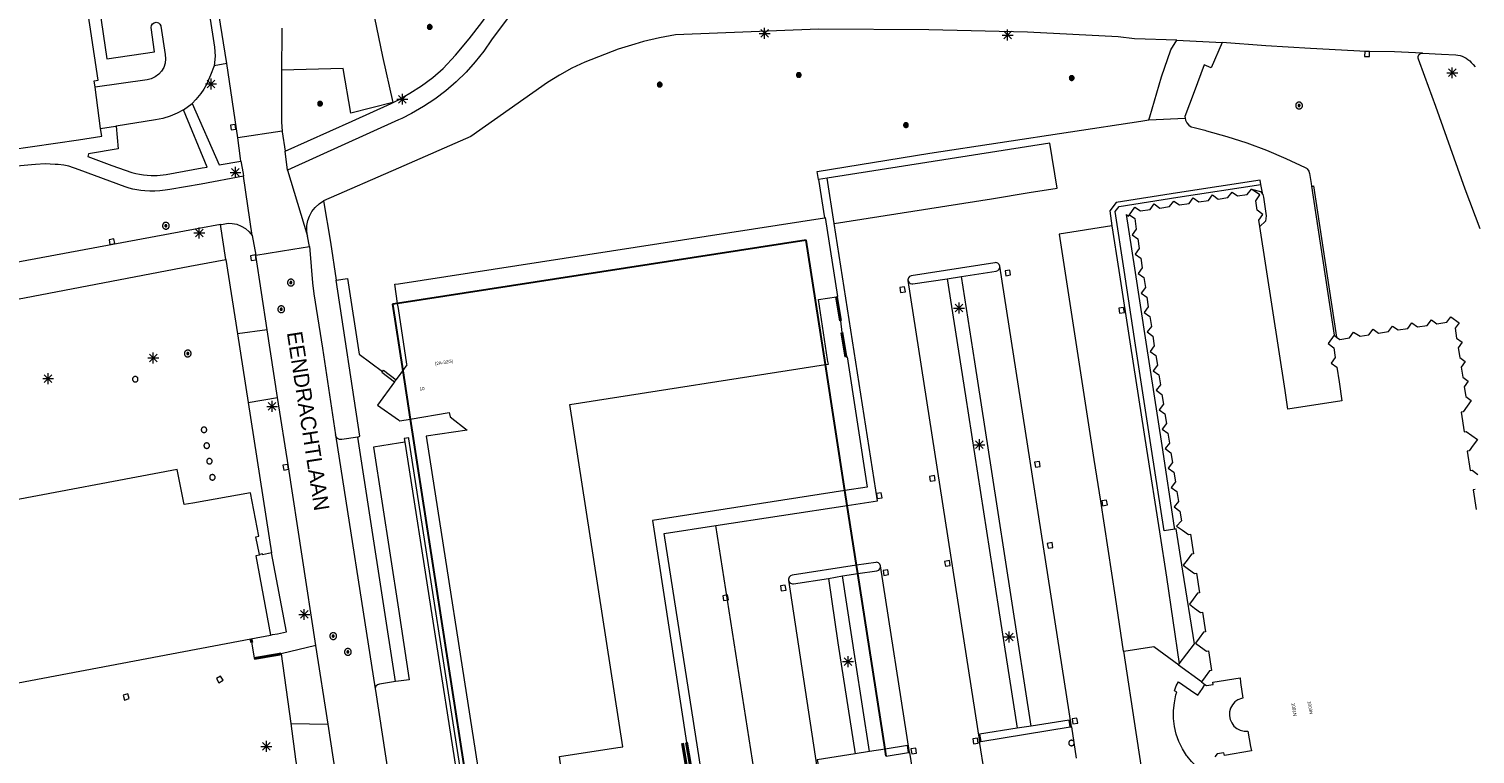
# Model space of a CAD drawing. Header units: metres. Extents: x 135779 to 137489, y 452643 to 455118.
# Tile 11 of 256: x 135966 to 136098, y 453127 to 453193. Entities that reach past the tile are written whole.
import ezdxf
from ezdxf.enums import TextEntityAlignment as Align

# ---------------------------------------------------------------- set-up
doc = ezdxf.new("R2010")
doc.units = ezdxf.units.M
doc.linetypes.add('DGN_Style_3', pattern=[78.572352, 56.123108, -22.449243])
doc.linetypes.add('DGN_Style_4', pattern=[89.853097, 44.898487, -22.449243, 0.056123, -22.449243])
for name, color, linetype, lineweight in [('KTop_BTD_Groenvoorziening', 62, 'Continuous', 13), ('KTop_BTD_Groenvoorziening_gras- en kruidachtigen', 62, 'Continuous', 13), ('KTop_NAR_Huisnummer (t)', 7, 'Continuous', 13), ('KTop_NAR_Huisnummer tijdelijk (t)', 7, 'Continuous', 13), ('KTop_ORL_Weg_Straatnaam (t)', 7, 'Continuous', 13), ('KTop_OTD_Half verhard', 15, 'Continuous', 13), ('KTop_OTD_Onverhard', 15, 'Continuous', 13), ('KTop_OTD_Open verharding', 15, 'Continuous', 13), ('KTop_OWG_Verkeerseiland', 2, 'Continuous', 13), ('KTop_PAL_Afsluitpaal', 222, 'Continuous', 13), ('KTop_PAL_Lichtmast', 40, 'Continuous', 13), ('KTop_PND_Grondvlaksituatie van BAG-pand [tachy]', 1, 'Continuous', 13), ('KTop_PND_Voorlopige_pandgeometrie', 1, 'DGN_Style_3', 30), ('KTop_PUT_Inspectie- of rioolput', 15, 'Continuous', 13), ('KTop_PUT_Kolk', 15, 'Continuous', 13), ('KTop_SHD_Hek (l)', 15, 'DGN_Style_4', 40), ('KTop_SHD_Muur', 15, 'Continuous', 13), ('KTop_SHD_Muur (l)', 15, 'Continuous', 40), ('KTop_VGO_Boom', 92, 'Continuous', 13), ('KTop_WGD_Fietspad', 40, 'Continuous', 13), ('KTop_WGD_Parkeervlak', 251, 'Continuous', 13), ('KTop_WGD_Rijbaan_Lokale weg', 251, 'Continuous', 13), ('KTop_WGD_Rijbaan_Lokale weg_toerit', 251, 'Continuous', 13), ('KTop_WGD_Rijbaan_Lokale weg_verkeersdrempel', 40, 'Continuous', 13), ('KTop_WGD_Voetpad', 251, 'Continuous', 13)]:
    doc.layers.add(name, color=color, linetype=linetype, lineweight=lineweight)
doc.styles.add('Style-ROVU', font='ROVU.shx')
doc.styles.add('Style-ROVUCURSIEF', font='ROVUCURSIEF.shx')

# ---------------------------------------------------------------- blocks, each defined once
blk = doc.blocks.new('PAL_Lichtmast')
at = {"layer": 'KTop_PAL_Lichtmast'}
for p, q in [((-0.35, -0.35), (0.35, 0.35)), ((0.35, -0.35), (-0.35, 0.35)), ((0, -0.5), (0, 0.5)), ((-0.5, 0), (0.5, 0))]:
    blk.add_line(p, q, dxfattribs=at)
blk = doc.blocks.new('PAL_Afsluitpaal')
at = {"layer": 'KTop_PAL_Afsluitpaal', "flags": 128}
blk.add_lwpolyline([(0.25, 0), (0.25, 0.03), (0.24, 0.05), (0.24, 0.08), (0.23, 0.1), (0.22, 0.13), (0.2, 0.15), (0.19, 0.17), (0.17, 0.19), (0.15, 0.2), (0.12, 0.22), (0.1, 0.23), (0.08, 0.24), (0.05, 0.24), (0.03, 0.25), (0, 0.25), (-0.03, 0.25), (-0.05, 0.24), (-0.08, 0.24), (-0.1, 0.23), (-0.13, 0.22), (-0.15, 0.2), (-0.17, 0.19), (-0.19, 0.17), (-0.2, 0.15), (-0.22, 0.12), (-0.23, 0.1), (-0.24, 0.08), (-0.24, 0.05), (-0.25, 0.03), (-0.25, 0), (-0.25, -0.03), (-0.24, -0.05), (-0.24, -0.08), (-0.23, -0.1), (-0.22, -0.13), (-0.2, -0.15), (-0.19, -0.17), (-0.17, -0.19), (-0.15, -0.2), (-0.12, -0.22), (-0.1, -0.23), (-0.08, -0.24), (-0.05, -0.24), (-0.03, -0.25), (0, -0.25), (0.03, -0.25), (0.05, -0.24), (0.08, -0.24), (0.1, -0.23), (0.13, -0.22), (0.15, -0.2), (0.17, -0.19), (0.19, -0.17), (0.2, -0.15), (0.22, -0.12), (0.23, -0.1), (0.24, -0.08), (0.24, -0.05), (0.25, -0.03), (0.25, 0)], dxfattribs=at)
blk = doc.blocks.new('PUT_Inspectie-_of_rioolput')
at = {"layer": 'KTop_PUT_Inspectie- of rioolput', "flags": 128}
for points in [[(0.31, 0), (0.31, 0.03), (0.3, 0.06), (0.29, 0.1), (0.28, 0.13), (0.27, 0.15), (0.25, 0.18), (0.23, 0.21), (0.21, 0.23), (0.18, 0.25), (0.15, 0.27), (0.13, 0.28), (0.1, 0.29), (0.06, 0.3), (0.03, 0.31), (0, 0.31), (-0.03, 0.31), (-0.06, 0.3), (-0.1, 0.29), (-0.13, 0.28), (-0.16, 0.27), (-0.18, 0.25), (-0.21, 0.23), (-0.23, 0.21), (-0.25, 0.18), (-0.27, 0.15), (-0.28, 0.13), (-0.29, 0.1), (-0.3, 0.06), (-0.31, 0.03), (-0.31, 0), (-0.31, -0.03), (-0.3, -0.06), (-0.29, -0.1), (-0.28, -0.13), (-0.27, -0.16), (-0.25, -0.18), (-0.23, -0.21), (-0.21, -0.23), (-0.18, -0.25), (-0.15, -0.27), (-0.13, -0.28), (-0.1, -0.29), (-0.06, -0.3), (-0.03, -0.31), (0, -0.31), (0.03, -0.31), (0.06, -0.3), (0.1, -0.29), (0.13, -0.28), (0.15, -0.27), (0.18, -0.25), (0.21, -0.23), (0.23, -0.21), (0.25, -0.18), (0.27, -0.15), (0.28, -0.13), (0.29, -0.1), (0.3, -0.06), (0.31, -0.03), (0.31, 0)], [(0.1, 0), (0.09, 0.01), (0.09, 0.02), (0.09, 0.03), (0.09, 0.04), (0.08, 0.05), (0.08, 0.06), (0.07, 0.06), (0.06, 0.07), (0.06, 0.08), (0.05, 0.08), (0.04, 0.09), (0.03, 0.09), (0.02, 0.09), (0.01, 0.09), (0, 0.09), (-0.01, 0.09), (-0.02, 0.09), (-0.03, 0.09), (-0.04, 0.09), (-0.05, 0.08), (-0.06, 0.08), (-0.06, 0.07), (-0.07, 0.06), (-0.08, 0.06), (-0.08, 0.05), (-0.09, 0.04), (-0.09, 0.03), (-0.09, 0.02), (-0.09, 0.01), (-0.09, 0), (-0.09, -0.01), (-0.09, -0.02), (-0.09, -0.03), (-0.09, -0.04), (-0.08, -0.05), (-0.08, -0.06), (-0.07, -0.06), (-0.06, -0.07), (-0.06, -0.08), (-0.05, -0.08), (-0.04, -0.09), (-0.03, -0.09), (-0.02, -0.09), (-0.01, -0.09), (0, -0.09), (0.01, -0.09), (0.02, -0.09), (0.03, -0.09), (0.04, -0.09), (0.05, -0.08), (0.06, -0.08), (0.06, -0.07), (0.07, -0.06), (0.08, -0.06), (0.08, -0.05), (0.09, -0.04), (0.09, -0.03), (0.09, -0.02), (0.09, -0.01), (0.1, 0)], [(0.04, 0), (0.03, 0), (0.03, 0.01), (0.03, 0.01), (0.03, 0.01), (0.03, 0.02), (0.03, 0.02), (0.03, 0.02), (0.02, 0.03), (0.02, 0.03), (0.02, 0.03), (0.01, 0.03), (0.01, 0.03), (0.01, 0.03), (0, 0.03), (0, 0.03), (0, 0.03), (-0.01, 0.03), (-0.01, 0.03), (-0.01, 0.03), (-0.02, 0.03), (-0.02, 0.03), (-0.02, 0.03), (-0.03, 0.02), (-0.03, 0.02), (-0.03, 0.02), (-0.03, 0.01), (-0.03, 0.01), (-0.03, 0.01), (-0.03, 0), (-0.03, 0), (-0.03, 0), (-0.03, -0.01), (-0.03, -0.01), (-0.03, -0.01), (-0.03, -0.02), (-0.03, -0.02), (-0.03, -0.02), (-0.02, -0.03), (-0.02, -0.03), (-0.02, -0.03), (-0.01, -0.03), (-0.01, -0.03), (-0.01, -0.03), (0, -0.03), (0, -0.03), (0, -0.03), (0.01, -0.03), (0.01, -0.03), (0.01, -0.03), (0.02, -0.03), (0.02, -0.03), (0.02, -0.03), (0.03, -0.02), (0.03, -0.02), (0.03, -0.02), (0.03, -0.01), (0.03, -0.01), (0.03, -0.01), (0.03, 0), (0.04, 0)], [(0.01, 0.02), (0.01, 0.02), (0.01, 0.02), (0, 0.02), (0, 0.02), (0, 0.02), (0, 0.02), (-0.01, 0.02), (-0.01, 0.02), (-0.01, 0.02), (-0.01, 0.02), (-0.01, 0.02), (-0.02, 0.02), (-0.02, 0.01), (-0.02, 0.01), (-0.02, 0.01), (-0.02, 0.01), (-0.02, 0.01), (-0.02, 0), (-0.02, 0), (-0.02, 0), (-0.02, 0), (-0.02, -0.01), (-0.02, -0.01), (-0.02, -0.01), (-0.02, -0.01), (-0.02, -0.01), (-0.02, -0.02), (-0.01, -0.02), (-0.01, -0.02), (-0.01, -0.02), (-0.01, -0.02), (-0.01, -0.02), (0, -0.02), (0, -0.02), (0, -0.02), (0, -0.02), (0.01, -0.02), (0.01, -0.02), (0.01, -0.02), (0.01, -0.02), (0.01, -0.02), (0.02, -0.02), (0.02, -0.01), (0.02, -0.01), (0.02, -0.01), (0.02, -0.01), (0.02, -0.01), (0.02, 0), (0.02, 0), (0.02, 0), (0.02, 0), (0.02, 0.01), (0.02, 0.01), (0.02, 0.01), (0.02, 0.01), (0.02, 0.01), (0.02, 0.02), (0.01, 0.02), (0.01, 0.02), (0.01, 0.02)]]:
    blk.add_lwpolyline(points, dxfattribs=at)
blk = doc.blocks.new('PUT_Kolk')
at = {"layer": 'KTop_PUT_Kolk', "flags": 128}
blk.add_lwpolyline([(0.22, -0.23), (0.22, 0.22), (-0.23, 0.22), (-0.23, -0.23), (0.22, -0.23)], dxfattribs=at)
blk = doc.blocks.new('VGO_Boom')
at = {"layer": 'KTop_VGO_Boom', "flags": 128}
for points in [[(0.21, 0), (0.21, 0.02), (0.21, 0.04), (0.2, 0.07), (0.2, 0.09), (0.19, 0.11), (0.17, 0.13), (0.16, 0.14), (0.14, 0.16), (0.13, 0.17), (0.11, 0.19), (0.09, 0.2), (0.07, 0.2), (0.04, 0.21), (0.02, 0.21), (0, 0.21), (-0.02, 0.21), (-0.05, 0.21), (-0.07, 0.2), (-0.09, 0.2), (-0.11, 0.19), (-0.13, 0.17), (-0.14, 0.16), (-0.16, 0.14), (-0.17, 0.13), (-0.19, 0.11), (-0.2, 0.09), (-0.2, 0.07), (-0.21, 0.04), (-0.21, 0.02), (-0.22, 0), (-0.21, -0.02), (-0.21, -0.05), (-0.2, -0.07), (-0.2, -0.09), (-0.19, -0.11), (-0.17, -0.13), (-0.16, -0.14), (-0.14, -0.16), (-0.13, -0.17), (-0.11, -0.19), (-0.09, -0.2), (-0.07, -0.2), (-0.05, -0.21), (-0.02, -0.21), (0, -0.22), (0.02, -0.21), (0.04, -0.21), (0.07, -0.2), (0.09, -0.2), (0.11, -0.19), (0.13, -0.17), (0.14, -0.16), (0.16, -0.14), (0.17, -0.13), (0.19, -0.11), (0.2, -0.09), (0.2, -0.07), (0.21, -0.05), (0.21, -0.02), (0.21, 0)], [(0.15, 0), (0.15, 0.02), (0.15, 0.03), (0.15, 0.05), (0.14, 0.06), (0.13, 0.08), (0.13, 0.09), (0.12, 0.1), (0.1, 0.12), (0.09, 0.13), (0.08, 0.13), (0.06, 0.14), (0.05, 0.15), (0.03, 0.15), (0.02, 0.15), (0, 0.15), (-0.02, 0.15), (-0.03, 0.15), (-0.05, 0.15), (-0.06, 0.14), (-0.08, 0.13), (-0.09, 0.13), (-0.1, 0.12), (-0.12, 0.1), (-0.13, 0.09), (-0.13, 0.08), (-0.14, 0.06), (-0.15, 0.05), (-0.15, 0.03), (-0.15, 0.02), (-0.16, 0), (-0.15, -0.02), (-0.15, -0.03), (-0.15, -0.05), (-0.14, -0.06), (-0.13, -0.08), (-0.13, -0.09), (-0.12, -0.1), (-0.1, -0.12), (-0.09, -0.13), (-0.08, -0.13), (-0.06, -0.14), (-0.05, -0.15), (-0.03, -0.15), (-0.02, -0.15), (0, -0.16), (0.02, -0.15), (0.03, -0.15), (0.05, -0.15), (0.06, -0.14), (0.08, -0.13), (0.09, -0.13), (0.1, -0.12), (0.12, -0.1), (0.13, -0.09), (0.13, -0.08), (0.14, -0.06), (0.15, -0.05), (0.15, -0.03), (0.15, -0.02), (0.15, 0)], [(0.1, 0), (0.09, 0.01), (0.09, 0.02), (0.09, 0.03), (0.09, 0.04), (0.08, 0.05), (0.08, 0.06), (0.07, 0.06), (0.06, 0.07), (0.06, 0.08), (0.05, 0.08), (0.04, 0.09), (0.03, 0.09), (0.02, 0.09), (0.01, 0.09), (0, 0.09), (-0.01, 0.09), (-0.02, 0.09), (-0.03, 0.09), (-0.04, 0.09), (-0.05, 0.08), (-0.06, 0.08), (-0.06, 0.07), (-0.07, 0.06), (-0.08, 0.06), (-0.08, 0.05), (-0.09, 0.04), (-0.09, 0.03), (-0.09, 0.02), (-0.09, 0.01), (-0.1, 0), (-0.09, -0.01), (-0.09, -0.02), (-0.09, -0.03), (-0.09, -0.04), (-0.08, -0.05), (-0.08, -0.06), (-0.07, -0.06), (-0.06, -0.07), (-0.06, -0.08), (-0.05, -0.08), (-0.04, -0.09), (-0.03, -0.09), (-0.02, -0.09), (-0.01, -0.09), (0, -0.1), (0.01, -0.09), (0.02, -0.09), (0.03, -0.09), (0.04, -0.09), (0.05, -0.08), (0.06, -0.08), (0.06, -0.07), (0.07, -0.06), (0.08, -0.06), (0.08, -0.05), (0.09, -0.04), (0.09, -0.03), (0.09, -0.02), (0.09, -0.01), (0.1, 0)], [(0.04, 0), (0.03, 0), (0.03, 0.01), (0.03, 0.01), (0.03, 0.01), (0.03, 0.02), (0.03, 0.02), (0.03, 0.02), (0.02, 0.03), (0.02, 0.03), (0.02, 0.03), (0.01, 0.03), (0.01, 0.03), (0.01, 0.03), (0, 0.03), (0, 0.03), (0, 0.03), (-0.01, 0.03), (-0.01, 0.03), (-0.01, 0.03), (-0.02, 0.03), (-0.02, 0.03), (-0.02, 0.03), (-0.03, 0.02), (-0.03, 0.02), (-0.03, 0.02), (-0.03, 0.01), (-0.03, 0.01), (-0.03, 0.01), (-0.04, 0), (-0.04, 0), (-0.04, 0), (-0.03, -0.01), (-0.03, -0.01), (-0.03, -0.01), (-0.03, -0.02), (-0.03, -0.02), (-0.03, -0.02), (-0.02, -0.03), (-0.02, -0.03), (-0.02, -0.03), (-0.01, -0.03), (-0.01, -0.03), (-0.01, -0.03), (0, -0.04), (0, -0.04), (0, -0.04), (0.01, -0.03), (0.01, -0.03), (0.01, -0.03), (0.02, -0.03), (0.02, -0.03), (0.02, -0.03), (0.03, -0.02), (0.03, -0.02), (0.03, -0.02), (0.03, -0.01), (0.03, -0.01), (0.03, -0.01), (0.03, 0), (0.04, 0)]]:
    blk.add_lwpolyline(points, dxfattribs=at)

msp = doc.modelspace()

# ---------------------------------------------------------------- linework, layer by layer
at = {"layer": 'KTop_BTD_Groenvoorziening', "flags": 128}
for points in [[(136038.39, 453179.01), (136038.94, 453175.51)], [(135883.54, 453152.46), (135980.93, 453171.09), (135984.24, 453171.71)], [(136040.04, 453168.29), (136040.41, 453166.08), (136040.53, 453165.03), (136040.9, 453162.79), (136041.01, 453162.8), (136042.85, 453150.9), (136040.81, 453150.58)], [(136040.81, 453150.58), (136023.21, 453147.85), (136026.34, 453127.58), (136028.75, 453113.35), (136028.55, 453113.32), (136034.11, 453077.58)], [(136071.36, 453134.75), (136072.05, 453135.68), (136072.74, 453136.6), (136071.7, 453143.23), (136071.09, 453147.08), (136070.94, 453147.06)], [(135988.41, 453144.89), (135987.59, 453144.73), (135987.58, 453144.81), (135987.29, 453144.76)]]:
    msp.add_lwpolyline(points, dxfattribs=at)
at = {"layer": 'KTop_BTD_Groenvoorziening_gras- en kruidachtigen', "flags": 128}
msp.add_lwpolyline([(135994.31, 453169.8), (135995.35, 453169.97), (135996.42, 453163.04), (135998.53, 453161.46)], dxfattribs=at)
at = {"layer": 'KTop_OTD_Half verhard', "flags": 128}
for points in [[(135997.62, 453194.66), (135998.54, 453190.25), (135999.5, 453186.04), (135995.64, 453185.06), (135994.96, 453189.15), (135989.31, 453188.99)], [(136050.15, 453169.93), (136051.47, 453170.15)], [(136039.3, 453142.56), (136040.58, 453142.79)], [(136057.81, 453129.07), (136056.56, 453128.89)], [(136043.06, 453126.75), (136041.73, 453126.53)]]:
    msp.add_lwpolyline(points, dxfattribs=at)
at = {"layer": 'KTop_OTD_Onverhard', "flags": 128}
msp.add_lwpolyline([(136000.59, 453155.02), (136000, 453154.92), (135997.72, 453154.56), (136000, 453139.75), (136000.99, 453133.31), (136000, 453133.18), (135999.74, 453133.14)], dxfattribs=at)
at = {"layer": 'KTop_OTD_Open verharding', "flags": 128}
for points in [[(136070.94, 453147.06), (136069.97, 453146.92), (136068.82, 453154.38), (136067.36, 453163.88), (136066.32, 453170.73), (136065.49, 453176.07), (136065.87, 453176.55), (136071.22, 453177.4), (136078.82, 453178.56)], [(136077.97, 453178.13), (136078.78, 453177.92), (136079, 453177.64)], [(136070.94, 453147.06), (136070.93, 453147.21), (136069.8, 453154.72), (136068.34, 453164.16), (136067.31, 453170.91), (136066.55, 453175.81), (136066.73, 453175.66), (136066.81, 453175.78)]]:
    msp.add_lwpolyline(points, dxfattribs=at)
at = {"layer": 'KTop_OWG_Verkeerseiland', "flags": 128}
msp.add_lwpolyline([(135984.31, 453189.59), (135983.17, 453189.4)], dxfattribs=at)
at = {"layer": 'KTop_PND_Grondvlaksituatie van BAG-pand [tachy]', "flags": 128}
for points in [[(135972.28, 453187.44), (135972.2, 453188.01), (135972.56, 453188.09), (135971.47, 453195.34), (135960.07, 453193.69), (135961.15, 453186.47), (135961.16, 453186.43), (135961.57, 453186.46), (135961.66, 453185.83)], [(135972.78, 453183.67), (135972.28, 453187.44)], [(135962.32, 453181.41), (135970.77, 453182.64), (135972.88, 453182.95), (135972.78, 453183.67)], [(136066.81, 453175.78), (136067.31, 453176.49), (136067.82, 453176.13), (136068.71, 453176.27), (136069.08, 453176.77), (136069.59, 453176.4), (136070.48, 453176.54), (136070.85, 453177.04), (136071.37, 453176.68), (136072.25, 453176.81), (136072.63, 453177.32), (136073.14, 453176.95), (136074.03, 453177.09), (136074.41, 453177.59), (136074.91, 453177.22), (136075.8, 453177.36), (136076.19, 453177.86), (136076.69, 453177.5), (136077.57, 453177.63), (136077.97, 453178.13)], [(136078.72, 453174.72), (136078.63, 453175.3), (136079, 453175.81), (136078.49, 453176.19), (136078.35, 453177.07), (136078.73, 453177.6), (136077.97, 453178.13)], [(135999.93, 453167.68), (135999.66, 453169.43), (136000, 453169.48), (136038.94, 453175.51)], [(136038.94, 453175.51), (136039, 453175.52), (136040.13, 453168.31), (136040.04, 453168.29)], [(136066.81, 453175.78), (136067.3, 453175.43), (136067.43, 453174.48), (136067.06, 453173.96), (136067.57, 453173.59), (136067.71, 453172.7), (136067.33, 453172.19), (136067.85, 453171.81), (136067.98, 453170.92), (136067.61, 453170.41), (136068.12, 453170.04), (136068.26, 453169.15), (136067.88, 453168.63), (136068.4, 453168.26), (136068.53, 453167.37), (136068.16, 453166.86), (136068.67, 453166.48), (136068.81, 453165.59), (136068.43, 453165.08), (136068.94, 453164.7), (136069.08, 453163.82), (136068.71, 453163.3), (136069.22, 453162.93), (136069.36, 453162.04), (136068.98, 453161.53), (136069.49, 453161.15), (136069.63, 453160.26), (136069.25, 453159.75), (136069.77, 453159.37), (136069.91, 453158.49), (136069.53, 453157.97), (136070.04, 453157.6), (136070.18, 453156.71), (136069.8, 453156.19), (136070.32, 453155.82), (136070.46, 453154.93), (136070.08, 453154.42), (136070.59, 453154.04), (136070.73, 453153.15), (136070.35, 453152.64), (136070.87, 453152.27), (136071.01, 453151.38), (136070.63, 453150.86), (136071.14, 453150.49), (136071.28, 453149.6), (136070.9, 453149.09), (136071.42, 453148.71), (136071.56, 453147.82), (136071.12, 453147.35), (136071.64, 453146.97), (136072.19, 453146.57), (136072.39, 453146.6), (136072.67, 453144.8), (136072.47, 453144.77), (136072.07, 453144.22), (136071.73, 453143.76), (136072.19, 453143.42), (136072.74, 453143.01), (136072.94, 453143.04), (136073.22, 453141.25), (136073.02, 453141.22), (136072.62, 453140.67), (136072.28, 453140.2), (136072.75, 453139.86), (136073.29, 453139.46), (136073.49, 453139.49), (136073.77, 453137.69), (136073.57, 453137.66), (136073.17, 453137.12), (136072.83, 453136.65), (136073.3, 453136.3), (136073.84, 453135.91), (136074.04, 453135.94), (136074.32, 453134.14), (136074.12, 453134.11), (136073.73, 453133.57), (136073.39, 453133.11)], [(136085.51, 453164.77), (136084.97, 453164.02), (136085.48, 453163.64), (136085.62, 453162.75), (136085.24, 453162.24), (136085.76, 453161.86), (136085.96, 453160.51), (136086.23, 453158.78), (136081.29, 453158.01), (136081.03, 453159.74), (136078.72, 453174.72)], [(136000.39, 453161.52), (136000.79, 453162.06), (136000.78, 453162.14), (136000, 453167.22), (135999.93, 453167.68)], [(136039.03, 453162.09), (136039.29, 453162.13), (136039.25, 453162.37), (136039.22, 453162.57), (136038.38, 453168.04), (136040.04, 453168.29)], [(136085.74, 453164.6), (136086.02, 453164.4), (136086.91, 453164.54), (136087.29, 453165.05), (136087.9, 453164.7), (136088.69, 453164.83), (136089.07, 453165.33), (136089.58, 453164.97), (136090.47, 453165.11), (136090.85, 453165.62), (136091.36, 453165.26), (136092.25, 453165.4), (136092.62, 453165.9), (136093.14, 453165.54), (136094.02, 453165.68), (136094.4, 453166.18), (136094.91, 453165.83), (136095.8, 453165.97), (136096.18, 453166.46), (136096.95, 453165.9), (136096.57, 453165.41), (136096.71, 453164.52), (136097.22, 453164.14), (136096.85, 453163.63), (136096.99, 453162.74), (136097.5, 453162.37), (136097.12, 453161.85), (136097.26, 453160.96), (136097.77, 453160.59), (136097.4, 453160.07), (136097.54, 453159.18), (136098.05, 453158.81), (136097.67, 453158.29), (136097.31, 453157.79), (136097.11, 453157.76), (136097.39, 453155.96), (136097.58, 453155.99), (136098.09, 453155.63), (136098.6, 453155.25), (136098.22, 453154.74), (136097.86, 453154.23), (136097.66, 453154.2), (136097.94, 453152.41), (136098.13, 453152.44), (136098.64, 453152.07)], [(136085.51, 453164.77), (136085.74, 453164.6)], [(135999.79, 453160.7), (136000, 453160.99), (136000.39, 453161.52)], [(136001.07, 453157.11), (136004.65, 453157.73), (136004.74, 453157.31), (136006.29, 453156.12), (136002.53, 453155.55), (136007.57, 453123.35), (136014.97, 453124.5), (136014.72, 453126.3), (136020.05, 453127.12), (136020.31, 453127.16), (136020.51, 453127.19), (136015.67, 453158.44), (136039.03, 453162.09)], [(135999.65, 453160.52), (135998.09, 453158.4), (136000, 453157.05), (136000.11, 453156.97), (136000.14, 453156.95), (136001.07, 453157.11)], [(135999.65, 453160.52), (135999.79, 453160.7)], [(135987.29, 453144.76), (135986.98, 453146.37), (135987.25, 453146.42), (135986.49, 453150.38), (135981.21, 453149.45), (135980.41, 453149.31), (135979.79, 453152.5), (135963.27, 453149.41)], [(136098.41, 453150.68), (136098.21, 453150.65), (136098.49, 453148.85)], [(135987.29, 453144.76), (135987.3, 453144.7), (135986.97, 453144.64), (135988.31, 453137.39)], [(135955.71, 453131.24), (135986.52, 453137.06)], [(135986.52, 453137.06), (135988.31, 453137.39)], [(136073.39, 453133.11), (136073.71, 453132.88)], [(136073.71, 453132.88), (136073.86, 453132.77), (136074.47, 453132.87), (136074.43, 453133.09), (136076.91, 453133.48), (136076.97, 453133.06), (136076.97, 453133.05), (136077.16, 453131.64), (136077.05, 453131.61), (136076.72, 453131.48), (136076.44, 453131.28), (136076.21, 453131.01), (136076.04, 453130.71), (136075.95, 453130.37), (136075.94, 453130.02), (136076.01, 453129.68), (136076.15, 453129.36), (136076.36, 453129.08), (136076.63, 453128.86), (136076.94, 453128.7), (136077.28, 453128.62), (136077.63, 453128.62), (136077.88, 453127.22), (136077.95, 453126.82), (136075.48, 453126.38), (136075.44, 453126.63), (136074.83, 453126.54), (136074.62, 453126.27)]]:
    msp.add_lwpolyline(points, dxfattribs=at)
at = {"layer": 'KTop_PND_Voorlopige_pandgeometrie', "flags": 128}
for points in [[(136039.03, 453162.09), (136037.27, 453173.46), (135999.93, 453167.68)], [(135999.93, 453167.68), (135999.45, 453167.61), (136000.39, 453161.52)], [(136000.39, 453161.52), (136001.07, 453157.11)], [(136040.81, 453150.58), (136039.03, 453162.09)], [(136001.07, 453157.11), (136013.86, 453074.44), (136034.11, 453077.58)], [(136041.02, 453149.23), (136040.81, 453150.58)], [(136041.87, 453143.76), (136041.02, 453149.23)], [(136041.99, 453143), (136041.87, 453143.76)], [(136044.47, 453126.97), (136041.99, 453143)], [(136044.57, 453126.32), (136044.47, 453126.97)]]:
    msp.add_lwpolyline(points, dxfattribs=at)
at = {"layer": 'KTop_SHD_Hek (l)', "flags": 128}
for points in [[(136040.04, 453168.29), (136040.41, 453166.08)], [(136040.9, 453162.79), (136040.53, 453165.03)], [(135986.59, 453136.7), (135986.52, 453137.06)], [(135986.83, 453135.24), (135988.97, 453135.62)], [(135988.97, 453135.62), (135989.29, 453135.67)]]:
    msp.add_lwpolyline(points, dxfattribs=at)
at = {"layer": 'KTop_SHD_Muur', "flags": 128}
for points in [[(136083.44, 453178.39), (136083.58, 453178.41), (136083.64, 453178.42), (136085.25, 453167.81), (136085.74, 453164.6)], [(136083.44, 453178.39), (136085.51, 453164.77)], [(135998.53, 453161.46), (135998.49, 453161.41), (135999.65, 453160.52)], [(135998.53, 453161.46), (135998.63, 453161.59), (135999.79, 453160.7)], [(136005.82, 453121.53), (136006.22, 453121.59), (136000.96, 453155.31), (136000.94, 453155.41), (136000.54, 453155.35), (136000.59, 453155.02)], [(136000.59, 453155.02), (136005.52, 453123.45)]]:
    msp.add_lwpolyline(points, dxfattribs=at)
at = {"layer": 'KTop_SHD_Muur (l)', "flags": 128}
for points in [[(136025.95, 453127.52), (136028.35, 453113.3)], [(136026.34, 453127.58), (136028.75, 453113.35), (136028.55, 453113.32)]]:
    msp.add_lwpolyline(points, dxfattribs=at)
at = {"layer": 'KTop_WGD_Fietspad', "flags": 128}
for points in [[(136019.26, 453206.26), (136019.25, 453206.25), (136017.74, 453204.13), (136008.51, 453191.75), (136007.8, 453190.72), (136007.02, 453189.74), (136006.19, 453188.81), (136005.29, 453187.93), (136004.34, 453187.11), (136003.34, 453186.35), (136002.29, 453185.66), (136001.21, 453185.03), (136000.3, 453184.58), (136000, 453184.45), (135989.85, 453179.86)], [(136071.15, 453191.74), (136067.28, 453191.86), (136065.77, 453192.04), (136057.49, 453192.45), (136048.46, 453192.68), (136038.39, 453192.73), (136025.33, 453192.22), (136023.85, 453191.95), (136022.4, 453191.6), (136021.62, 453191.37), (136020.08, 453190.91), (136017.05, 453189.72), (136015.86, 453189.17), (136014.72, 453188.54), (136013.61, 453187.85), (136006.62, 453182.93), (136000, 453180.04), (135993.16, 453177.05)], [(136071.15, 453191.74), (136075.27, 453191.53)], [(136093.58, 453190.55), (136091.04, 453190.66), (136088.45, 453190.69), (136083.36, 453190.98), (136079.26, 453191.22), (136075.27, 453191.53)], [(136093.58, 453190.55), (136093.59, 453190.55), (136093.61, 453190.55), (136095.31, 453190.46), (136096.62, 453190.4), (136096.82, 453190.37), (136097.02, 453190.32), (136097.21, 453190.26), (136097.4, 453190.17), (136097.58, 453190.08), (136097.74, 453189.96), (136097.9, 453189.83), (136098.05, 453189.69), (136098.23, 453189.51), (136098.4, 453189.31)], [(135985.83, 453179.32), (135981.98, 453178.58), (135979.12, 453178.09), (135978.67, 453178.02), (135978.21, 453177.97), (135977.75, 453177.94), (135977.29, 453177.94), (135976.83, 453177.97), (135976.46, 453178), (135976.1, 453178.06), (135975.74, 453178.13), (135975.38, 453178.22), (135975.03, 453178.33), (135970.82, 453179.89), (135969.87, 453180.21), (135969.43, 453180.31), (135968.89, 453180.36), (135968.62, 453180.37), (135967.73, 453180.42), (135966.83, 453180.38), (135966.48, 453180.33), (135965.14, 453180.22)], [(135991.69, 453173.84), (135991.62, 453174.32), (135991.64, 453174.8), (135991.73, 453175.27), (135991.87, 453175.66), (135992.1, 453176.08), (135992.4, 453176.46), (135992.76, 453176.79), (135993.16, 453177.05)], [(135983.74, 453174.88), (135981.75, 453174.54), (135965.55, 453171.52), (135951.59, 453168.93), (135941.85, 453167.09)], [(135983.74, 453174.88), (135983.84, 453174.9), (135984.43, 453175), (135984.8, 453174.99), (135985.23, 453174.91), (135985.64, 453174.75), (135986.02, 453174.52), (135986.35, 453174.23), (135986.62, 453173.88)]]:
    msp.add_lwpolyline(points, dxfattribs=at)
at = {"layer": 'KTop_WGD_Parkeervlak', "flags": 128}
for points in [[(136039.82, 453174.99), (136039.17, 453179.13)], [(136065.21, 453174.77), (136065.83, 453170.7), (136066.9, 453163.79), (136068.37, 453154.38), (136069.56, 453146.82), (136070.19, 453142.67), (136071.36, 453134.75)], [(136051.47, 453170.15), (136054.62, 453170.64), (136054.79, 453170.69), (136054.91, 453170.82), (136054.97, 453170.98), (136054.97, 453171.09)], [(136057.81, 453129.07), (136054.24, 453152.33), (136052.69, 453162.35), (136051.47, 453170.15)], [(136046.56, 453169.78), (136046.63, 453169.62), (136046.76, 453169.5), (136046.92, 453169.46), (136047, 453169.46), (136050.15, 453169.93)], [(136050.15, 453169.93), (136051.83, 453159.23), (136054.85, 453139.83), (136056.56, 453128.89)], [(135999.74, 453133.14), (135996.28, 453155.48)], [(136031.14, 453102.8), (136024.29, 453146.67), (136029, 453147.39)], [(136041.99, 453143), (136043.72, 453143.26), (136043.89, 453143.32), (136044.01, 453143.44), (136044.07, 453143.6), (136044.07, 453143.71)], [(136035.65, 453142.41), (136035.71, 453142.24), (136035.84, 453142.13), (136036.01, 453142.07), (136036.11, 453142.08), (136039.3, 453142.56)], [(136039.3, 453142.56), (136040.16, 453136.69), (136041.73, 453126.53)], [(136040.58, 453142.79), (136041.99, 453143)], [(136043.06, 453126.75), (136041.77, 453135.05), (136040.58, 453142.79)], [(136071.31, 453134.68), (136071.36, 453134.75)], [(135999.74, 453133.14), (135998.27, 453132.91), (135998.09, 453132.85), (135997.95, 453132.72), (135997.88, 453132.55), (135997.87, 453132.47)], [(136061.4, 453129), (136061.29, 453129.62), (136057.81, 453129.07)], [(136056.56, 453128.89), (136053.1, 453128.33), (136053.21, 453127.68)], [(136041.73, 453126.53), (136038.26, 453125.98), (136038.38, 453125.34)], [(136044.47, 453126.97), (136043.06, 453126.75)], [(136046.62, 453126.65), (136046.52, 453127.29), (136044.47, 453126.97)]]:
    msp.add_lwpolyline(points, dxfattribs=at)
at = {"layer": 'KTop_WGD_Rijbaan_Lokale weg', "flags": 128}
for points in [[(135984.31, 453189.59), (135983.6, 453194.14), (135983.47, 453194.97), (135983.3, 453195.72), (135983.1, 453196.51), (135982.76, 453197.23), (135982.38, 453197.92), (135982.11, 453198.37), (135981.66, 453199.01), (135981, 453199.81), (135980.44, 453200.35), (135979.81, 453200.88), (135979.16, 453201.32), (135978.51, 453201.73), (135977.79, 453202.05), (135977.04, 453202.36), (135976.3, 453202.58), (135975.53, 453202.76), (135974.75, 453202.89), (135973.96, 453202.92), (135973.19, 453202.91), (135972.42, 453202.83), (135971.61, 453202.72), (135962.72, 453201.4)], [(135982.74, 453194.05), (135983.2, 453191.09), (135983.26, 453190.28), (135983.17, 453189.4)], [(135977.4, 453192.88), (135977.43, 453193.07), (135977.53, 453193.23), (135977.69, 453193.33), (135977.87, 453193.37), (135978.06, 453193.32), (135978.21, 453193.2), (135978.29, 453193.03), (135978.3, 453193.01), (135978.69, 453190.41), (135978.72, 453190.02), (135978.67, 453189.62), (135978.55, 453189.25), (135978.35, 453188.91), (135978.09, 453188.62), (135977.77, 453188.38), (135977.41, 453188.21), (135977.03, 453188.12), (135972.28, 453187.44)], [(135989.35, 453192.82), (135989.36, 453192.47), (135989.31, 453188.99)], [(135983.17, 453189.4), (135982.83, 453188.52), (135982.56, 453187.88), (135982.48, 453187.73), (135982.22, 453187.26), (135981.93, 453186.85), (135981.48, 453186.31), (135981.14, 453185.94)], [(135985.31, 453182.81), (135984.31, 453189.59)], [(135989.31, 453188.99), (135989.32, 453184.23), (135989.38, 453183.42)], [(135980.37, 453185.37), (135979.79, 453185.06), (135979.15, 453184.78), (135978.48, 453184.58), (135977.79, 453184.45), (135974.22, 453183.89)], [(135980.37, 453185.37), (135981.14, 453185.94)], [(135972.78, 453183.67), (135974.13, 453183.88), (135974.22, 453183.89)], [(135989.38, 453183.42), (135985.31, 453182.81)], [(136038.39, 453179.01), (136038.27, 453179.75), (136048.55, 453181.4), (136067.84, 453184.34), (136068.59, 453184.45)], [(136068.59, 453184.45), (136071.89, 453184.6)], [(136071.89, 453184.6), (136071.93, 453184.43), (136072.04, 453184.17), (136072.23, 453183.97), (136072.46, 453183.82), (136072.73, 453183.74), (136073.7, 453183.5), (136073.84, 453183.46), (136075.7, 453182.94), (136077.53, 453182.34), (136079.33, 453181.67), (136081.11, 453180.92), (136082.85, 453180.1), (136082.99, 453180.03), (136083.06, 453179.97), (136083.19, 453179.78), (136083.26, 453179.55), (136083.4, 453178.64), (136083.44, 453178.39)], [(136039.82, 453174.99), (136054.21, 453177.25), (136057.65, 453177.81), (136060.2, 453178.21), (136059.53, 453182.33), (136039.17, 453179.13)], [(136039.17, 453179.13), (136038.39, 453179.01)], [(136078.82, 453178.56), (136078.75, 453178.95), (136071.2, 453177.8), (136065.59, 453176.91), (136065, 453176.15), (136065.21, 453174.77)], [(136079, 453177.64), (136078.85, 453178.38), (136078.82, 453178.56)], [(136079, 453177.64), (136079.05, 453177.38), (136079.31, 453175.68), (136079.23, 453175.21), (136078.72, 453174.72)], [(136041.02, 453149.23), (136043.77, 453149.65), (136039.82, 453174.99)], [(136065.21, 453174.77), (136060.39, 453174.02), (136063.55, 453153.44), (136064.16, 453149.63), (136065.49, 453140.86), (136065.75, 453139.22), (136066.24, 453135.91), (136066.29, 453135.91)], [(135986.97, 453172.08), (135990.36, 453172.64), (135991.88, 453172.89)], [(135991.88, 453172.89), (135991.91, 453172.55), (135992.14, 453169.55), (135992.27, 453168.55), (135993.05, 453163.59), (135994.24, 453155.68)], [(135988.01, 453165.26), (135986.97, 453172.08)], [(136054.97, 453171.09), (136054.91, 453171.25), (136054.78, 453171.36), (136054.61, 453171.41), (136054.49, 453171.4), (136046.87, 453170.21), (136046.71, 453170.14), (136046.6, 453170.01), (136046.56, 453169.84), (136046.56, 453169.78)], [(136061.51, 453129.02), (136054.97, 453171.09)], [(136046.56, 453169.78), (136050.46, 453144.7), (136053.11, 453127.66)], [(135988.96, 453159.1), (135988.01, 453165.26)], [(135992.46, 453136.43), (135989.95, 453152.77), (135988.96, 453159.1)], [(135994.24, 453155.68), (135997.87, 453132.47)], [(136029, 453147.39), (136041.02, 453149.23)], [(136035.85, 453103.54), (136029, 453147.39)], [(136041.87, 453143.76), (136035.98, 453142.86), (136035.82, 453142.8), (136035.7, 453142.67), (136035.65, 453142.5), (136035.65, 453142.41)], [(136044.07, 453143.71), (136044, 453143.87), (136043.87, 453143.99), (136043.7, 453144.04), (136043.62, 453144.03), (136041.87, 453143.76)], [(136046.72, 453126.67), (136044.07, 453143.71)], [(136035.65, 453142.41), (136038.23, 453125.33)], [(135993.57, 453129.24), (135992.46, 453136.43)], [(136068.54, 453121.12), (136067.41, 453128.48), (136066.29, 453135.91)], [(135997.87, 453132.47), (135997.89, 453132.32), (135999.4, 453122.55)], [(136001.96, 453074.93), (136000, 453087.73), (135999.18, 453093.11), (135995.88, 453114.07), (135993.57, 453129.24)], [(136061.51, 453129.02), (136061.95, 453126.15)], [(136046.72, 453126.67), (136047.17, 453123.8)], [(136053.55, 453124.81), (136053.11, 453127.66)]]:
    msp.add_lwpolyline(points, dxfattribs=at)
at = {"layer": 'KTop_WGD_Rijbaan_Lokale weg_toerit', "flags": 128}
for points in [[(136068.59, 453184.45), (136068.68, 453184.73), (136069.74, 453188.39), (136070.58, 453190.84), (136071.15, 453191.74)], [(136075.27, 453191.53), (136074.26, 453189.19), (136073.63, 453189.47), (136072.71, 453187), (136071.88, 453184.77), (136071.89, 453184.6)], [(135985.3, 453164.9), (135986.28, 453158.62)], [(135989.29, 453135.67), (135990.18, 453129.32)]]:
    msp.add_lwpolyline(points, dxfattribs=at)
at = {"layer": 'KTop_WGD_Rijbaan_Lokale weg_verkeersdrempel', "flags": 128}
for points in [[(135989.38, 453183.42), (135989.39, 453183.37), (135989.64, 453181.58)], [(135985.61, 453180.68), (135985.57, 453180.93), (135985.31, 453182.81)], [(135985.61, 453180.68), (135985.82, 453179.56), (135985.83, 453179.32)], [(135989.85, 453179.86), (135989.64, 453181.58), (135989.64, 453181.58)], [(135989.85, 453179.86), (135991.69, 453173.84)], [(135986.62, 453173.88), (135985.83, 453179.32)], [(135986.62, 453173.88), (135986.97, 453172.08)], [(135991.88, 453172.89), (135991.69, 453173.84)]]:
    msp.add_lwpolyline(points, dxfattribs=at)
at = {"layer": 'KTop_WGD_Voetpad', "flags": 128}
for points in [[(135989.64, 453181.58), (135995.77, 453184.34), (135999.34, 453185.94), (136000, 453186.28), (136001.05, 453186.88), (136002.11, 453187.57), (136003.13, 453188.33), (136004.1, 453189.15), (136005.21, 453190.37), (136006.45, 453191.84), (136007.63, 453193.36), (136008.74, 453194.93), (136017.36, 453206.47), (136017.82, 453206.53), (136018.32, 453206.52), (136018.8, 453206.43), (136019.26, 453206.26)], [(135972.65, 453194.76), (135972.67, 453194.59), (135973.35, 453190.03), (135977.72, 453190.67), (135977.4, 453192.88)], [(136098.86, 453174.5), (136097.5, 453178.11), (136094.8, 453185.68), (136093.79, 453188.4), (136093.22, 453190), (136093.21, 453190.03), (136093.2, 453190.06), (136093.19, 453190.1), (136093.19, 453190.13), (136093.18, 453190.17), (136093.19, 453190.2), (136093.19, 453190.23), (136093.2, 453190.27), (136093.21, 453190.3), (136093.22, 453190.33), (136093.24, 453190.36), (136093.26, 453190.39), (136093.28, 453190.42), (136093.3, 453190.44), (136093.33, 453190.46), (136093.36, 453190.48), (136093.39, 453190.5), (136093.42, 453190.52), (136093.45, 453190.53), (136093.48, 453190.54), (136093.51, 453190.55), (136093.55, 453190.55), (136093.58, 453190.55)], [(135974.22, 453183.89), (135974.39, 453181.82), (135971.69, 453181.35), (135971.61, 453181.09), (135973.81, 453180.27), (135975.65, 453179.63), (135975.99, 453179.54), (135976.34, 453179.48), (135976.69, 453179.43), (135977.04, 453179.4), (135977.39, 453179.38), (135977.67, 453179.38), (135977.94, 453179.38), (135978.22, 453179.4), (135978.49, 453179.42), (135978.76, 453179.46), (135982.05, 453180.06), (135982.51, 453180.14), (135980.37, 453185.37)], [(135981.14, 453185.94), (135983.61, 453180.33), (135985.61, 453180.68)], [(135993.16, 453177.05), (135993.78, 453173.27), (135994.31, 453169.8)], [(135984.24, 453171.71), (135983.74, 453174.88)], [(135984.24, 453171.71), (135985.3, 453164.9)], [(135996.28, 453155.48), (135996.47, 453155.55), (135994.31, 453169.8)], [(135988.01, 453165.26), (135985.3, 453164.9)], [(135986.28, 453158.62), (135988.96, 453159.1)], [(135986.28, 453158.62), (135988.41, 453144.89)], [(135996.28, 453155.48), (135994.82, 453155.25), (135994.62, 453155.26), (135994.44, 453155.34), (135994.31, 453155.49), (135994.24, 453155.68)], [(135988.31, 453137.39), (135988.49, 453137.43), (135988.94, 453137.51), (135989.76, 453137.67), (135988.41, 453144.89)], [(135986.52, 453137.06), (135986.59, 453136.7), (135986.61, 453136.59), (135986.82, 453135.28), (135986.83, 453135.24), (135988.97, 453135.62), (135989.29, 453135.67)], [(135992.46, 453136.43), (135989.29, 453135.67)], [(136066.29, 453135.91), (136069.05, 453136.33), (136071.31, 453134.68)], [(136073.39, 453133.11), (136071.28, 453134.64), (136071.31, 453134.68)], [(136073.54, 453124.86), (136072.98, 453125.31), (136072.47, 453125.83), (136072.08, 453126.32), (136072.02, 453126.4), (136071.64, 453127.01), (136071.32, 453127.66), (136071.08, 453128.34), (136070.92, 453129.05), (136070.84, 453129.77), (136070.83, 453130.49), (136070.91, 453131.21), (136071.06, 453131.92), (136071.14, 453132.16), (136071.14, 453132.18), (136070.93, 453132.29), (136071.08, 453132.74), (136071.3, 453133.13), (136072.4, 453132.36), (136073.06, 453131.89), (136073.48, 453132.52), (136073.71, 453132.88)], [(135990.18, 453129.32), (135990.59, 453126.06), (135991.21, 453122.1), (135991.1, 453122.08), (135991.2, 453121.39), (135999.04, 453070.75)], [(135990.18, 453129.32), (135993.57, 453129.24)], [(136053.21, 453127.68), (136061.4, 453129)], [(136061.4, 453129), (136061.51, 453129.02)], [(136044.57, 453126.32), (136046.62, 453126.65)], [(136046.62, 453126.65), (136046.72, 453126.67)], [(136053.11, 453127.66), (136053.21, 453127.68)]]:
    msp.add_lwpolyline(points, dxfattribs=at)

# ---------------------------------------------------------------- block references
at = {"layer": 'KTop_PAL_Afsluitpaal'}
for p in [(135975.95, 453160.76), (135982.23, 453156.14), (135982.48, 453154.69), (135982.73, 453153.27), (135983, 453151.8), (136061.51, 453127.53)]:
    msp.add_blockref('PAL_Afsluitpaal', p, dxfattribs=at)
at = {"layer": 'KTop_PAL_Lichtmast'}
for p in [(136033.47, 453192.35), (136055.67, 453192.2), (136096.31, 453188.75), (135982.88, 453187.73), (136000.36, 453186.34), (135985.11, 453179.65), (135981.8, 453174.12), (136051.23, 453167.26), (135977.59, 453162.7), (135967.99, 453160.82), (135988.46, 453158.28), (136053.09, 453154.78), (135991.39, 453139.27), (136055.82, 453137.22), (136041.09, 453134.97), (135987.93, 453127.22)]:
    msp.add_blockref('PAL_Lichtmast', p, dxfattribs=at)
at = {"layer": 'KTop_PUT_Inspectie- of rioolput'}
for p, rotation in [((136082.31, 453185.76), 247.1331818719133), ((135978.75, 453174.78), 280.5598520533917), ((135990.17, 453169.59), 8.799197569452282), ((135989.29, 453167.15), 188.6071840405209), ((135980.75, 453163.11), 8.853099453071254), ((135994.04, 453137.3), 188.7124322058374), ((135995.38, 453135.85), 8.799197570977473)]:
    msp.add_blockref('PUT_Inspectie-_of_rioolput', p, dxfattribs=dict(at, rotation=rotation))
at = {"layer": 'KTop_PUT_Kolk'}
for p, rotation in [((136088.52, 453190.48), 89.26803799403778), ((135984.9, 453183.79), 8.404310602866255), ((135973.82, 453173.32), 280.559852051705), ((135986.74, 453171.86), 8.607184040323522), ((136055.69, 453170.47), 188.826891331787), ((136046.08, 453168.95), 8.842459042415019), ((136066.09, 453167.06), 8.793551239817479), ((135989.71, 453152.73), 8.933113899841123), ((136058.39, 453152.98), 188.8268913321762), ((136048.8, 453151.7), 8.842459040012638), ((136043.94, 453150.12), 188.8611405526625), ((136064.53, 453149.46), 188.6307447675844), ((136059.55, 453145.57), 188.8268913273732), ((136050.18, 453143.94), 8.821455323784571), ((136044.54, 453143.09), 188.8550174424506), ((136029.9, 453140.8), 8.872686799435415), ((136035.17, 453141.69), 8.596864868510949), ((135983.68, 453133.34), 31.10535924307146), ((135975.12, 453131.74), 16.64221341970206), ((136061.82, 453129.53), 188.8268913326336), ((136052.74, 453127.72), 8.82145532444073), ((136047.09, 453126.79), 188.8550174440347)]:
    msp.add_blockref('PUT_Kolk', p, dxfattribs=dict(at, rotation=rotation))
at = {"layer": 'KTop_VGO_Boom'}
for p in [(136002.86, 453192.94), (136036.59, 453188.55), (136023.88, 453187.67), (136061.53, 453188.27), (135992.84, 453185.93), (136046.38, 453183.97)]:
    msp.add_blockref('VGO_Boom', p, dxfattribs=at)

# ---------------------------------------------------------------- texts
at = {"layer": 'KTop_NAR_Huisnummer (t)', "style": 'Style-ROVU'}
for s, p in [('1001N', (136081.95, 453129.99)), ('1003N', (136083.42, 453130.15))]:
    msp.add_text(s, height=0.3, rotation=278.9, dxfattribs=at).set_placement(p, align=Align.MIDDLE_RIGHT)
at = {"layer": 'KTop_NAR_Huisnummer tijdelijk (t)', "style": 'Style-ROVUCURSIEF'}
for s, rotation, p in [('(2A-32G)', 8.8, (136003.33, 453162.17)), ('10', 8.7, (136001.93, 453159.86))]:
    msp.add_text(s, height=0.3, rotation=rotation, dxfattribs=at).set_placement(p, align=Align.MIDDLE_LEFT)
at = {"layer": 'KTop_ORL_Weg_Straatnaam (t)', "style": 'Style-ROVU'}
msp.add_text('EENDRACHTLAAN', height=1.4, rotation=278.794, dxfattribs=at).set_placement((135989.8, 453165.01))

doc.saveas('drawing.dxf')
